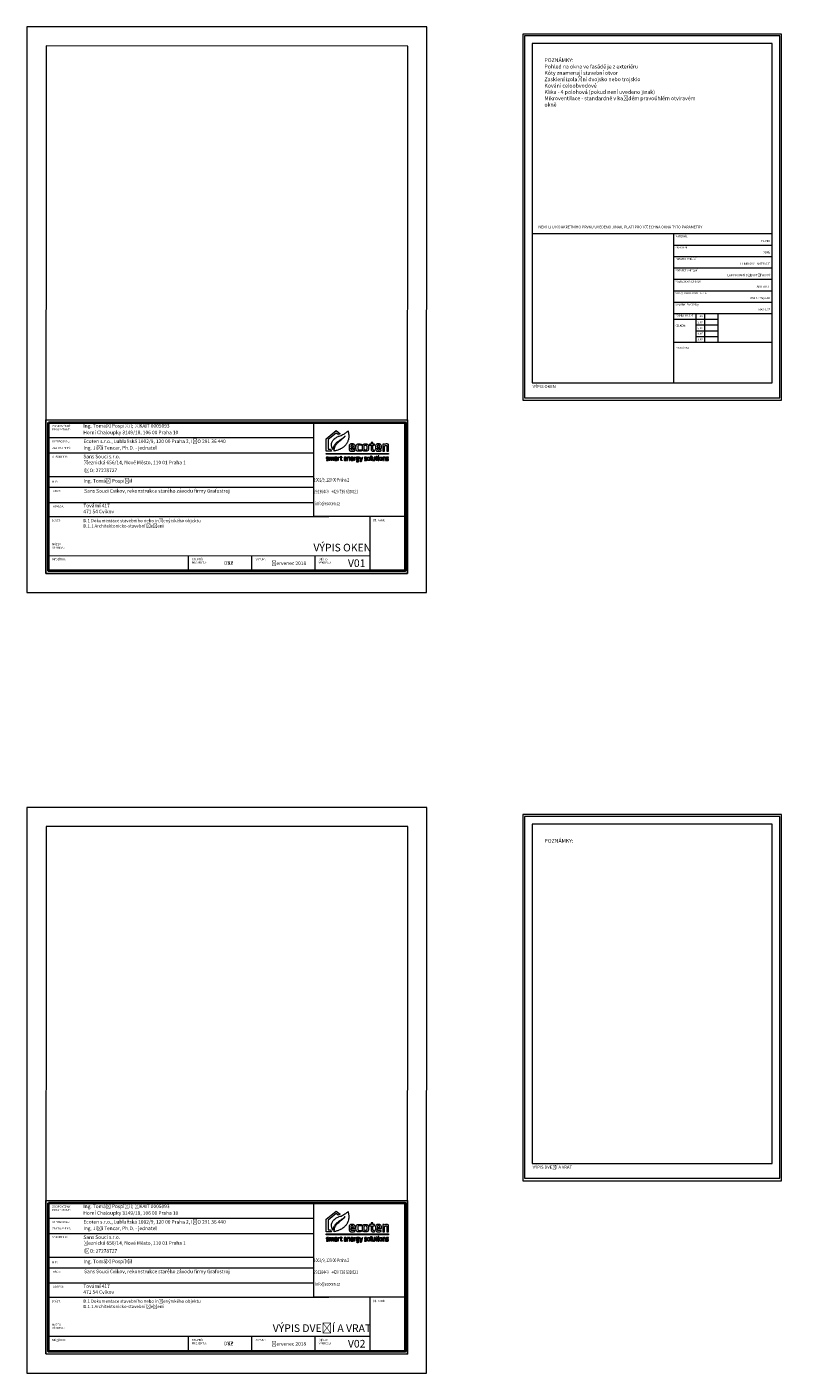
# Model space of a CAD drawing. Header units: millimetres. Extents: x 1370 to 200126, y -9734 to 86273.
# Tile 11 of 23: x 1372 to 21365, y 50926 to 86273. Entities that reach past the tile are written whole.
import ezdxf

# ---------------------------------------------------------------- set-up
doc = ezdxf.new("R2010")
doc.units = ezdxf.units.MM
doc.layers.get('0').update_dxf_attribs({"plot": 0})
doc.layers.add('000_NETISK', color=32, linetype='Continuous', lineweight=9, plot=False)
for name, color, linetype, lineweight in [('01_STAV_nove kce - slabe', 70, 'Continuous', 13), ('01_STAV_popis100', 4, 'Continuous', 13), ('AA_POPIS', 7, 'Continuous', 13), ('AA_ROZPISKY', 7, 'Continuous', 15), ('AA_STUPEŇ DSP', 1, 'Continuous', 15), ('AA_STUPEŇ DVZ', 4, 'Continuous', 15), ('AA_VÝKRES - NOVÝ STAV', 2, 'Continuous', 15)]:
    doc.layers.add(name, color=color, linetype=linetype, lineweight=lineweight)
doc.layers.add('_ozn.místnosti', color=7, linetype='Continuous')
doc.styles.add('5.0 M50', font='arial.ttf', dxfattribs={"height": 250})
doc.styles.get("Standard").update_dxf_attribs({"font": 'arial.ttf'})

# ---------------------------------------------------------------- blocks, each defined once
blk = doc.blocks.new('ecoten_logo_obrys')
at = {"lineweight": 5}
for points in [[(750, 1940), (899, 1620), (0, 1620), (0, 3760), (1740, 5160), (2420, 4610), (2057, 4478), (1740, 4740), (320, 3600), (320, 1940), (750, 1940)], [(3740, 5090), (3760, 5040), (3780, 4980), (3790, 4930), (3810, 4860), (3820, 4800), (3830, 4750), (3840, 4700), (3850, 4650), (3860, 4600), (3860, 4560), (3870, 4480), (3870, 4440), (3880, 4360), (3880, 4230), (3880, 4100), (3880, 4050), (3871, 3920), (3849, 3780), (3819, 3640), (3769, 3440), (3750, 3380), (3709, 3280), (3669, 3190), (3630, 3110), (3600, 3050), (3530, 2930), (3480, 2850), (3440, 2790), (3370, 2700), (3291, 2609), (3210, 2520), (3089, 2411), (2969, 2311), (2890, 2250), (2820, 2200), (2710, 2131), (2610, 2071), (2480, 1999), (2420, 1970), (2320, 1921), (2200, 1870), (2100, 1830), (2000, 1789), (1850, 1740), (1720, 1701), (1600, 1671), (1480, 1641), (1390, 1620), (1360, 1620), (1360, 1670), (1370, 1810), (1400, 2000), (1430, 2130), (1481, 2320), (1531, 2450), (1580, 2560), (1630, 2640), (1680, 2720), (1730, 2780), (1819, 2890), (1891, 2969), (1981, 3059), (2151, 3219), (2271, 3319), (2350, 3390), (2521, 3519), (2641, 3619), (2749, 3711), (2840, 3790), (2920, 3870), (3000, 3939), (3121, 4059), (3270, 4220), (3170, 4130), (3081, 4049), (2970, 3960), (2840, 3850), (2720, 3760), (2560, 3640), (2450, 3560), (2331, 3479), (2160, 3360), (2070, 3290), (1990, 3229), (1850, 3120), (1740, 3020), (1660, 2940), (1550, 2830), (1479, 2740), (1420, 2650), (1360, 2560), (1310, 2470), (1270, 2370), (1221, 2250), (1191, 2150), (1150, 2000), (1130, 1910), (1120, 1870), (1100, 1930), (1070, 2000), (1009, 2160), (979, 2270), (950, 2370), (920, 2540), (910, 2690), (910, 2830), (929, 2940), (959, 3080), (1010, 3220), (1059, 3330), (1131, 3450), (1180, 3520), (1241, 3590), (1331, 3679), (1461, 3789), (1549, 3861), (1640, 3920), (1761, 3989), (1900, 4060), (2030, 4121), (2140, 4170), (2240, 4210), (2410, 4269), (2550, 4320), (2730, 4400), (2890, 4481), (3030, 4559), (3130, 4619), (3220, 4671), (3290, 4720), (3380, 4780), (3440, 4830), (3560, 4920), (3650, 5000), (3740, 5090)], [(4260, 2140), (4980, 2140), (4980, 2240), (4971, 2420), (4961, 2530), (4931, 2650), (4891, 2720), (4850, 2770), (4770, 2820), (4700, 2840), (4640, 2850), (4580, 2860), (4510, 2860), (4340, 2860), (4260, 2851), (4190, 2830), (4110, 2800), (4060, 2760), (4020, 2720), (4000, 2680), (3980, 2630), (3961, 2540), (3950, 2470), (3950, 2420), (3950, 2340), (3950, 2120), (3950, 2030), (3960, 1970), (3979, 1850), (3990, 1810), (4010, 1770), (4040, 1720), (4070, 1690), (4120, 1650), (4170, 1630), (4230, 1610), (4300, 1600), (4560, 1600), (4680, 1611), (4820, 1631), (4910, 1640), (4910, 1840), (4590, 1812), (4440, 1809), (4390, 1820), (4360, 1830), (4330, 1850), (4310, 1870), (4300, 1890), (4290, 1910), (4280, 1940), (4260, 2020), (4260, 2140)], [(4260, 2350), (4680, 2350), (4680, 2400), (4670, 2480), (4660, 2550), (4640, 2590), (4610, 2620), (4590, 2630), (4570, 2640), (4540, 2650), (4400, 2650), (4370, 2640), (4330, 2620), (4310, 2600), (4290, 2580), (4280, 2550), (4270, 2510), (4260, 2440), (4260, 2350)], [(6090, 2820), (6090, 2600), (5910, 2619), (5780, 2630), (5590, 2630), (5540, 2620), (5500, 2590), (5480, 2560), (5460, 2480), (5450, 2410), (5450, 2040), (5460, 1980), (5480, 1930), (5500, 1890), (5530, 1860), (5570, 1840), (5610, 1830), (5670, 1820), (5850, 1820), (5970, 1830), (6100, 1839), (6100, 1650), (6010, 1629), (5880, 1611), (5760, 1600), (5490, 1600), (5410, 1610), (5350, 1630), (5290, 1660), (5260, 1680), (5220, 1720), (5190, 1770), (5160, 1840), (5139, 1930), (5130, 2070), (5130, 2100), (5130, 2410), (5140, 2480), (5160, 2610), (5180, 2660), (5200, 2700), (5230, 2750), (5260, 2780), (5310, 2810), (5360, 2830), (5400, 2840), (5460, 2850), (5550, 2861), (5660, 2861), (5810, 2850), (5950, 2840), (6040, 2829), (6090, 2820)], [(6240, 2060), (6240, 2410), (6250, 2520), (6270, 2610), (6290, 2660), (6310, 2700), (6340, 2740), (6380, 2780), (6430, 2810), (6500, 2830), (6600, 2849), (6940, 2849), (7010, 2840), (7070, 2820), (7120, 2800), (7150, 2780), (7200, 2730), (7230, 2690), (7250, 2650), (7270, 2580), (7280, 2530), (7290, 2480), (7301, 2320), (7301, 2140), (7291, 1990), (7280, 1900), (7260, 1830), (7240, 1780), (7210, 1730), (7180, 1700), (7150, 1670), (7090, 1640), (7030, 1620), (6980, 1610), (6910, 1600), (6630, 1600), (6550, 1610), (6480, 1630), (6430, 1650), (6390, 1670), (6330, 1720), (6300, 1780), (6280, 1830), (6270, 1870), (6260, 1910), (6250, 1980), (6240, 2060)], [(6710, 2660), (6820, 2660), (6860, 2650), (6910, 2630), (6940, 2600), (6960, 2560), (6970, 2520), (6980, 2470), (6990, 2360), (6990, 2090), (6981, 1990), (6970, 1940), (6950, 1880), (6930, 1850), (6900, 1830), (6860, 1810), (6820, 1800), (6720, 1800), (6680, 1810), (6640, 1830), (6610, 1850), (6590, 1870), (6570, 1910), (6560, 2000), (6551, 2130), (6551, 2330), (6560, 2460), (6570, 2530), (6580, 2570), (6600, 2600), (6620, 2620), (6650, 2640), (6670, 2650), (6710, 2660)], [(8810, 2140), (9530, 2140), (9530, 2240), (9521, 2420), (9511, 2530), (9481, 2650), (9441, 2720), (9400, 2770), (9320, 2820), (9250, 2840), (9190, 2850), (9130, 2860), (9060, 2860), (8890, 2860), (8810, 2851), (8740, 2830), (8660, 2800), (8610, 2760), (8570, 2720), (8550, 2680), (8530, 2630), (8511, 2540), (8500, 2470), (8500, 2420), (8500, 2340), (8500, 2120), (8500, 2030), (8510, 1970), (8529, 1850), (8540, 1810), (8560, 1770), (8590, 1720), (8620, 1690), (8670, 1650), (8720, 1630), (8780, 1610), (8850, 1600), (9110, 1600), (9230, 1611), (9370, 1631), (9460, 1640), (9460, 1840), (9140, 1812), (8990, 1809), (8940, 1820), (8910, 1830), (8880, 1850), (8860, 1870), (8850, 1890), (8840, 1910), (8830, 1940), (8810, 2020), (8810, 2140)], [(8810, 2350), (9230, 2350), (9230, 2400), (9220, 2480), (9210, 2550), (9190, 2590), (9160, 2620), (9140, 2630), (9120, 2640), (9090, 2650), (8950, 2650), (8920, 2640), (8880, 2620), (8860, 2600), (8840, 2580), (8830, 2550), (8820, 2510), (8810, 2440), (8810, 2350)], [(9740, 1620), (10060, 1620), (10060, 2540), (10210, 2589), (10320, 2610), (10370, 2610), (10410, 2600), (10430, 2580), (10440, 2560), (10440, 2550), (10440, 1620), (10764, 1620), (10764, 2590), (10740, 2680), (10710, 2740), (10660, 2790), (10610, 2820), (10560, 2840), (10520, 2850), (10320, 2850), (10240, 2830), (10160, 2800), (10040, 2750), (10030, 2770), (10020, 2800), (10010, 2830), (9740, 2830), (9740, 1620)], [(0, 1220), (10764, 1220), (10764, 1070), (0, 1070), (0, 1220)], [(30, 0), (290, 0), (320, 10), (340, 20), (360, 30), (390, 60), (400, 80), (410, 100), (410, 110), (410, 200), (400, 230), (380, 260), (360, 280), (330, 300), (270, 330), (220, 350), (170, 370), (140, 390), (120, 400), (100, 430), (100, 480), (110, 500), (140, 520), (240, 520), (350, 510), (380, 510), (380, 590), (280, 601), (140, 601), (90, 590), (70, 580), (50, 570), (40, 560), (20, 540), (10, 520), (0, 490), (0, 410), (10, 380), (20, 360), (40, 330), (70, 310), (100, 290), (150, 270), (220, 240), (260, 220), (290, 200), (300, 190), (310, 170), (310, 120), (300, 100), (280, 90), (250, 80), (110, 80), (30, 90), (30, 0)], [(520, 0), (520, 590), (600, 590), (610, 550), (660, 570), (720, 590), (800, 600), (850, 600), (900, 590), (930, 570), (940, 560), (1020, 580), (1070, 590), (1140, 600), (1200, 600), (1250, 590), (1280, 570), (1300, 540), (1310, 510), (1310, 0), (1220, 0), (1220, 470), (1210, 490), (1180, 510), (1120, 510), (1020, 491), (970, 480), (960, 470), (960, 0), (870, 0), (870, 480), (860, 500), (840, 510), (770, 510), (620, 470), (620, 0), (520, 0)], [(1450, 580), (1470, 500), (1610, 520), (1700, 520), (1730, 510), (1750, 500), (1760, 480), (1770, 460), (1770, 330), (1560, 330), (1530, 330), (1500, 320), (1480, 310), (1450, 290), (1430, 260), (1420, 230), (1420, 120), (1430, 80), (1440, 60), (1460, 30), (1480, 10), (1510, 0), (1540, -10), (1600, -10), (1650, 0), (1690, 10), (1760, 39), (1770, 40), (1780, 0), (1860, 0), (1860, 500), (1850, 530), (1840, 560), (1810, 580), (1790, 590), (1750, 600), (1580, 600), (1450, 580)], [(1770, 260), (1770, 130), (1620, 81), (1570, 80), (1540, 90), (1520, 120), (1510, 150), (1510, 210), (1540, 240), (1580, 260), (1770, 270), (1770, 260)], [(1990, 0), (1990, 590), (2080, 590), (2080, 550), (2130, 570), (2200, 590), (2260, 600), (2280, 600), (2280, 520), (2230, 510), (2160, 490), (2090, 470), (2080, 460), (2080, 0), (1990, 0)], [(2350, 510), (2350, 590), (2490, 590), (2490, 740), (2590, 740), (2590, 590), (2720, 590), (2720, 510), (2590, 510), (2590, 140), (2600, 100), (2620, 80), (2640, 70), (2740, 70), (2740, 0), (2680, -10), (2630, -10), (2580, 0), (2550, 10), (2510, 50), (2490, 120), (2490, 510), (2350, 510)], [(3160, 260), (3530, 260), (3530, 420), (3509, 510), (3490, 540), (3460, 570), (3390, 600), (3210, 600), (3170, 590), (3130, 570), (3100, 540), (3080, 490), (3070, 440), (3070, 160), (3090, 80), (3110, 40), (3150, 10), (3180, 0), (3240, -10), (3330, -10), (3500, 10), (3500, 80), (3400, 69), (3280, 69), (3220, 80), (3190, 100), (3170, 140), (3160, 180), (3160, 260)], [(3160, 340), (3160, 410), (3170, 460), (3190, 500), (3230, 520), (3270, 530), (3340, 530), (3390, 510), (3410, 490), (3430, 450), (3440, 420), (3440, 340), (3160, 340)], [(3640, 590), (3640, 0), (3740, 0), (3740, 470), (3840, 501), (3890, 510), (3960, 510), (3980, 500), (3990, 470), (3990, 0), (4090, 0), (4090, 500), (4070, 550), (4040, 580), (3990, 600), (3920, 600), (3850, 590), (3780, 570), (3730, 550), (3720, 590), (3640, 590)], [(4300, 260), (4670, 260), (4670, 420), (4649, 510), (4630, 540), (4600, 570), (4530, 600), (4350, 600), (4310, 590), (4270, 570), (4240, 540), (4220, 490), (4210, 440), (4210, 160), (4230, 80), (4250, 40), (4290, 10), (4320, 0), (4380, -10), (4470, -10), (4640, 10), (4640, 80), (4540, 69), (4420, 69), (4360, 80), (4330, 100), (4310, 140), (4300, 180), (4300, 260)], [(4300, 340), (4300, 410), (4310, 460), (4330, 500), (4370, 520), (4410, 530), (4480, 530), (4530, 510), (4550, 490), (4570, 450), (4580, 420), (4580, 340), (4300, 340)], [(4780, 0), (4780, 590), (4870, 590), (4870, 550), (4920, 570), (4990, 590), (5050, 600), (5070, 600), (5070, 520), (5020, 510), (4950, 490), (4880, 470), (4870, 460), (4870, 0), (4780, 0)], [(5670, 600), (5320, 600), (5260, 590), (5210, 570), (5180, 540), (5160, 510), (5150, 470), (5150, 330), (5170, 280), (5190, 260), (5210, 240), (5190, 220), (5190, 130), (5210, 90), (5240, 60), (5280, 50), (5490, 50), (5540, 30), (5570, -10), (5570, -30), (5570, -70), (5560, -90), (5540, -110), (5500, -130), (5330, -130), (5220, -121), (5220, -210), (5350, -219), (5500, -219), (5570, -200), (5620, -170), (5650, -130), (5670, -80), (5670, 20), (5650, 70), (5620, 100), (5570, 120), (5530, 130), (5320, 130), (5290, 140), (5280, 160), (5280, 200), (5300, 210), (5510, 210), (5570, 240), (5590, 260), (5610, 290), (5620, 340), (5620, 480), (5610, 520), (5680, 530), (5680, 600), (5670, 600)], [(5320, 520), (5470, 520), (5500, 510), (5520, 490), (5530, 460), (5530, 370), (5520, 330), (5490, 300), (5450, 290), (5320, 290), (5290, 300), (5270, 310), (5250, 330), (5240, 370), (5240, 460), (5260, 490), (5280, 510), (5320, 520)], [(5750, 590), (5860, 590), (6016, 109), (6172, 589), (6280, 589), (5998, -230), (5910, -230), (5980, 0), (5950, 0), (5750, 590)], [(6610, 0), (6870, 0), (6900, 10), (6920, 20), (6940, 30), (6970, 60), (6980, 80), (6990, 100), (6990, 110), (6990, 200), (6980, 230), (6960, 260), (6940, 280), (6910, 300), (6850, 330), (6800, 350), (6750, 370), (6720, 390), (6700, 400), (6680, 430), (6680, 480), (6690, 500), (6720, 520), (6820, 520), (6930, 510), (6960, 510), (6960, 590), (6860, 601), (6720, 601), (6670, 590), (6650, 580), (6630, 570), (6620, 560), (6600, 540), (6590, 520), (6580, 490), (6580, 410), (6590, 380), (6600, 360), (6620, 330), (6650, 310), (6680, 290), (6730, 270), (6800, 240), (6840, 220), (6870, 200), (6880, 190), (6890, 170), (6890, 120), (6880, 100), (6860, 90), (6830, 80), (6690, 80), (6610, 90), (6610, 0)], [(7090, 170), (7090, 420), (7110, 500), (7130, 540), (7160, 570), (7200, 590), (7260, 600), (7400, 600), (7450, 590), (7500, 570), (7530, 540), (7550, 500), (7560, 440), (7569, 370), (7569, 200), (7560, 130), (7540, 80), (7530, 60), (7490, 20), (7450, 0), (7370, -10), (7280, -10), (7210, 0), (7170, 20), (7140, 40), (7110, 90), (7090, 170)], [(7190, 200), (7190, 390), (7200, 450), (7210, 490), (7230, 510), (7280, 530), (7380, 530), (7420, 510), (7450, 480), (7460, 440), (7470, 380), (7470, 210), (7470, 170), (7450, 110), (7420, 90), (7380, 70), (7270, 70), (7240, 80), (7220, 100), (7200, 130), (7190, 200)], [(7850, -10), (7770, -10), (7730, 10), (7700, 50), (7690, 80), (7680, 130), (7680, 810), (7790, 810), (7790, 100), (7800, 70), (7820, 60), (7850, 60), (7850, -10)], [(8387, 1), (8387, 591), (8287, 591), (8287, 121), (8187, 90), (8137, 81), (8067, 81), (8047, 91), (8037, 121), (8037, 591), (7937, 591), (7937, 91), (7957, 41), (7987, 11), (8037, -9), (8107, -9), (8177, 1), (8247, 21), (8297, 41), (8307, 1), (8387, 1)], [(8480, 510), (8480, 590), (8620, 590), (8620, 740), (8720, 740), (8720, 590), (8850, 590), (8850, 510), (8720, 510), (8720, 140), (8730, 100), (8750, 80), (8770, 70), (8870, 70), (8870, 0), (8810, -10), (8760, -10), (8710, 0), (8680, 10), (8640, 50), (8620, 120), (8620, 510), (8480, 510)], [(8960, 710), (8980, 680), (9050, 680), (9070, 710), (9070, 770), (9050, 790), (8980, 790), (8960, 770), (8960, 710)], [(8970, 590), (8970, 0), (9060, 0), (9060, 590), (8970, 590)], [(9175, 170), (9175, 420), (9195, 500), (9215, 540), (9245, 570), (9285, 590), (9345, 600), (9485, 600), (9535, 590), (9585, 570), (9615, 540), (9635, 500), (9645, 440), (9654, 370), (9654, 200), (9645, 130), (9625, 80), (9615, 60), (9575, 20), (9535, 0), (9455, -10), (9365, -10), (9295, 0), (9255, 20), (9225, 40), (9195, 90), (9175, 170)], [(9275, 200), (9275, 390), (9285, 450), (9295, 490), (9315, 510), (9365, 530), (9465, 530), (9505, 510), (9535, 480), (9545, 440), (9555, 380), (9555, 210), (9555, 170), (9535, 110), (9505, 90), (9465, 70), (9355, 70), (9325, 80), (9305, 100), (9285, 130), (9275, 200)], [(9770, 590), (9770, 0), (9870, 0), (9870, 470), (9970, 501), (10020, 510), (10090, 510), (10110, 500), (10120, 470), (10120, 0), (10220, 0), (10220, 500), (10200, 550), (10170, 580), (10120, 600), (10050, 600), (9980, 590), (9910, 570), (9860, 550), (9850, 590), (9770, 590)], [(10360, 0), (10620, 0), (10650, 10), (10670, 20), (10690, 30), (10720, 60), (10730, 80), (10740, 100), (10740, 110), (10740, 200), (10730, 230), (10710, 260), (10690, 280), (10660, 300), (10600, 330), (10550, 350), (10500, 370), (10470, 390), (10450, 400), (10430, 430), (10430, 480), (10440, 500), (10470, 520), (10570, 520), (10680, 510), (10710, 510), (10710, 590), (10610, 601), (10470, 601), (10420, 590), (10400, 580), (10380, 570), (10370, 560), (10350, 540), (10340, 520), (10330, 490), (10330, 410), (10340, 380), (10350, 360), (10370, 330), (10400, 310), (10430, 290), (10480, 270), (10550, 240), (10590, 220), (10620, 200), (10630, 190), (10640, 170), (10640, 120), (10630, 100), (10610, 90), (10580, 80), (10440, 80), (10360, 90), (10360, 0)]]:
    blk.add_lwpolyline(points, dxfattribs=at)
blk.add_lwpolyline([(8270, 1800), (8170, 1800), (8120, 1810), (8090, 1830), (8070, 1850), (8050, 1900), (8050, 2620), (8320, 2620), (8320, 2830), (8050, 2830), (8050, 3130), (7730, 3130), (7730, 2830), (7460, 2830), (7460, 2620), (7730, 2620), (7730, 1960), (7740, 1880), (7750, 1830), (7770, 1770), (7790, 1730), (7840, 1680), (7880, 1650), (7920, 1630), (7980, 1610), (8050, 1600), (8230, 1600), (8300, 1610), (8350, 1620), (8350, 1810)], close=True, dxfattribs=at)

msp = doc.modelspace()

# ---------------------------------------------------------------- linework, layer by layer
at = {"layer": '000_NETISK', "color": 7, "ltscale": 1000}
for points in [[(1371.7, 71422.5), (11871.7, 71421.5), (11873.1, 86271.5), (1373.1, 86272.5)], [(1371.7, 71422.5), (11871.7, 71421.5), (11873.1, 86271.5), (1373.1, 86272.5)], [(1371.7, 71422.5), (11871.7, 71421.5), (11873.1, 86271.5), (1373.1, 86272.5)], [(14395, 86084.8), (14395, 76467.7), (21195, 76467.7), (21195, 86084.8)], [(14395, 76467.7), (21195, 76467.7), (21195, 86084.8), (14395, 86084.8)], [(14395, 86084.8), (14395, 76467.7), (21195, 76467.7), (21195, 86084.8)], [(14395, 76467.7), (21195, 76467.7), (21195, 86084.8), (14395, 86084.8)], [(14395, 86084.8), (14395, 76467.7), (21195, 76467.7), (21195, 86084.8)], [(14395, 76467.7), (21195, 76467.7), (21195, 86084.8), (14395, 86084.8)], [(14395, 86084.8), (14395, 76467.7), (21195, 76467.7), (21195, 86084.8)], [(14395, 76467.7), (21195, 76467.7), (21195, 86084.8), (14395, 86084.8)], [(14445, 86034.8), (14445, 76535.3), (21145, 76535.3), (21145, 86034.8)], [(1371.7, 50926.6), (11871.7, 50925.5), (11873.1, 65775.5), (1373.1, 65776.6)], [(1371.7, 50926.6), (11871.7, 50925.5), (11873.1, 65775.5), (1373.1, 65776.6)], [(1371.7, 50926.6), (11871.7, 50925.5), (11873.1, 65775.5), (1373.1, 65776.6)], [(14395, 65588.9), (14395, 55971.7), (21195, 55971.7), (21195, 65588.9)], [(14395, 55971.7), (21195, 55971.7), (21195, 65588.9), (14395, 65588.9)], [(14395, 65588.9), (14395, 55971.7), (21195, 55971.7), (21195, 65588.9)], [(14395, 55971.7), (21195, 55971.7), (21195, 65588.9), (14395, 65588.9)], [(14395, 65588.9), (14395, 55971.7), (21195, 55971.7), (21195, 65588.9)], [(14395, 55971.7), (21195, 55971.7), (21195, 65588.9), (14395, 65588.9)], [(14395, 65588.9), (14395, 55971.7), (21195, 55971.7), (21195, 65588.9)], [(14395, 55971.7), (21195, 55971.7), (21195, 65588.9), (14395, 65588.9)], [(14445, 65538.9), (14445, 56039.3), (21145, 56039.3), (21145, 65538.9)]]:
    msp.add_lwpolyline(points, close=True, dxfattribs=at)
at = {"layer": '01_STAV_nove kce - slabe', "color": 7, "ltscale": 1000}
for points in [[(1871.7, 71922.5), (11371.7, 71921.6), (11373.1, 85771.6), (1873.1, 85772.5)], [(1871.7, 51426.5), (11371.7, 51425.6), (11373.1, 65275.6), (1873.1, 65276.5)]]:
    msp.add_lwpolyline(points, close=True, dxfattribs=at)
at = {"layer": '01_STAV_popis100', "color": 7, "ltscale": 1000}
for p, q in [((14645, 80845.8), (20945, 80845.8)), ((18352, 80845.8), (18352, 76922.3)), ((18352, 80545.8), (20945, 80545.8)), ((18352, 80245.8), (20945, 80245.8)), ((18352, 79945.8), (20945, 79945.8)), ((18352, 79645.8), (20945, 79645.8)), ((18352, 79345.8), (20945, 79345.8)), ((18352, 79045.8), (20945, 79045.8)), ((18352, 78745.8), (20945, 78745.8)), ((18352, 78595.8), (19523, 78595.8)), ((18937.5, 78745.8), (18937.5, 77995.8)), ((19167, 78745.8), (19167, 77995.8)), ((19523, 78745.8), (19523, 77995.8)), ((18937.5, 78445.8), (19523, 78445.8)), ((18937.5, 78295.8), (19523, 78295.8)), ((18937.5, 78145.8), (19523, 78145.8)), ((18352, 77995.8), (20945, 77995.8))]:
    msp.add_line(p, q, dxfattribs=at)
for points in [[(14645, 85834.8), (14645, 76924.8), (20945, 76924.8), (20945, 85834.8)], [(14645, 85834.8), (14645, 76924.8), (20945, 76924.8), (20945, 85834.8)], [(14645, 65338.9), (14645, 56428.9), (20945, 56428.9), (20945, 65338.9)]]:
    msp.add_lwpolyline(points, close=True, dxfattribs=at)
at = {"layer": 'AA_ROZPISKY', "color": 7, "lineweight": 20}
for p, q in [((1938.7, 75489.2), (8905.4, 75488.5)), ((1938.7, 75089.2), (8905.4, 75088.5)), ((1938.7, 75089.2), (8905.4, 75088.5)), ((1938.6, 74464.2), (8905.3, 74463.5)), ((1959.1, 74187.5), (8905.3, 74186.8)), ((1959.1, 73787.5), (8905.2, 73786.8)), ((1938.5, 73414.2), (9305.2, 73413.4)), ((1938.4, 72389.2), (10375.7, 72388.3)), ((5605.1, 72388.8), (5605, 71988.8)), ((7271.8, 72388.6), (7271.7, 71988.6)), ((8938.4, 72388.5), (8938.4, 71988.5)), ((1938.7, 54993.2), (8905.4, 54992.5)), ((1938.7, 54593.2), (8905.4, 54592.5)), ((1938.7, 54593.2), (8905.4, 54592.5)), ((1938.6, 53968.2), (8905.3, 53967.5)), ((1959.1, 53691.5), (8905.3, 53690.8)), ((1959.1, 53291.5), (8905.2, 53290.8)), ((1938.5, 52918.2), (9305.2, 52917.4)), ((1938.4, 51893.2), (10375.7, 51892.3)), ((5605.1, 51892.8), (5605, 51492.8)), ((7271.8, 51892.6), (7271.7, 51492.6)), ((8938.4, 51892.5), (8938.4, 51492.5))]:
    msp.add_line(p, q, dxfattribs=at)
at = {"layer": 'AA_ROZPISKY', "color": 7}
for p, q in [((10375.8, 73413.3), (10375.6, 71988.3)), ((10375.8, 52917.3), (10375.6, 51492.3))]:
    msp.add_line(p, q, dxfattribs=at)
at = {"layer": 'AA_ROZPISKY', "color": 7, "lineweight": 20}
for points in [[(1872.1, 75955.8), (11372.1, 75954.9), (11371.7, 71921.6), (1871.7, 71922.5)], [(8905.4, 75888.5), (11305.4, 75888.2), (11305.2, 73413.2), (8905.2, 73413.5)], [(1872.1, 55459.8), (11372.1, 55458.9), (11371.7, 51425.6), (1871.7, 51426.5)], [(8905.4, 55392.5), (11305.4, 55392.2), (11305.2, 52917.2), (8905.2, 52917.5)]]:
    msp.add_lwpolyline(points, close=True, dxfattribs=at)
at = {"layer": 'AA_ROZPISKY', "color": 7, "lineweight": 40}
for points in [[(1938.8, 75889), (11305.4, 75888.2), (11305, 71988.2), (1938.4, 71989)], [(1938.8, 55393), (11305.4, 55392.2), (11305, 51492.2), (1938.4, 51493)]]:
    msp.add_lwpolyline(points, close=True, dxfattribs=at)

# ---------------------------------------------------------------- block references
at = {"layer": 'AA_ROZPISKY', "color": 7, "xscale": 0.1523004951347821, "yscale": 0.1523004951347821, "zscale": 0.1523004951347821, "rotation": 359.994372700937}
for p in [(9233.8, 74887.7), (9233.8, 54391.8)]:
    msp.add_blockref('ecoten_logo_obrys', p, dxfattribs=at)

# ---------------------------------------------------------------- texts
at = {"layer": '_ozn.místnosti', "color": 7, "attachment_point": 1, "rotation": 359.99437, "style": '5.0 M50'}
for s, width, insert, char_height in [('\\A1;NENÍ-LI U KONKRÉTNÍHO PRVKU UVEDENO JINAK, PLATÍ PRO VŠECHNA OKNA TYTO PARAMETRY', 5097.736, (14807.5, 81054), 70), ('MATERIÁL', 672.312, (18403, 80800.9), 50), ('ZASKLENÍ', 672.312, (18403, 80506.4), 50), ('PARAPET VNĚJŠÍ', 942.754, (18403, 80206.4), 50), ('PARAPET VNITŘNÍ', 942.754, (18403, 79906.4), 50), ('POVRCHOVÁ ÚPRAVA', 1088.492, (18403, 79606.4), 50), ('SOUČ. PROSTUPU TEPLA', 942.754, (18403, 79306.4), 50), ('SOLÁRNÍ FAKTOR g', 942.754, (18403, 79006.4), 50), ('POČET KUSŮ', 942.754, (18403, 78718.4), 50), ('2.NP', 942.754, (18988.5, 78542.8), 50), ('1.NP', 942.754, (18988.5, 78702.9), 50), ('CELKEM:', 942.754, (18401, 78452.9), 50), ('4.NP', 942.754, (18988.5, 78244.8), 50), ('3.NP', 942.754, (18988.5, 78386.4), 50), ('POZNÁMKA:', 942.754, (18403, 77870.6), 50), ('5.NP', 942.754, (18988.5, 78093.1), 50), ('VÝPIS OKEN', 1635, (14655, 76868.5), 80)]:
    msp.add_mtext_dynamic_manual_height_columns(s, width=width, gutter_width=1250, heights=[0], dxfattribs=dict(at, insert=insert, char_height=char_height))
at = {"layer": 'AA_POPIS', "color": 7, "attachment_point": 1, "rotation": 359.99437, "style": '5.0 M50'}
for s, width, heights, insert, char_height in [('\\A1;POZNÁMKY:\\PPohled na okna ve fasádě je z exteriéru\\PKóty znamenají stavební otvor\\PZasklení izolační dvojsko nebo trojsklo\\PKování celoobvodové\\PKlika - 4 polohová (pokud není uvedeno jinak)\\PMikroventilace - standardně v každém pravoúhlém otvíravém okně', 4297.848, [3224.4], (14965.4, 85448.2), 100), ('\\A1;POZNÁMKY:', 2778.054, [0], (14965.4, 64952.2), 100), ('VÝPIS DVEŘÍ A VRAT', 1635, [0], (14655, 56372.5), 80)]:
    msp.add_mtext_dynamic_manual_height_columns(s, width=width, gutter_width=1250, heights=heights, dxfattribs=dict(at, insert=insert, char_height=char_height))
at = {"layer": 'AA_POPIS', "color": 7, "char_height": 55, "attachment_point": 3, "rotation": 359.99437}
for s, insert in [('\\pt1155;{\\fArial|b1|i0|c238|p34;HLINÍK}', (20895, 80681.9)), ('\\pt1155;{\\fArial|b1|i0|c238|p34;ČIRÉ}', (20895, 80381.9)), ('\\pt1155;{\\fArial|b1|i0|c238|p34;HLINÍKOVÝ - ANTRACIT}', (20895, 80081.9)), ('\\pt1155;{\\fArial|b1|i0|c238|p34;LAMINOVANÝ DŘEVOTŘÍSKOVÝ}', (20895, 79781.9)), ('\\pt1155;{\\fArial|b1|i0|c238|p34;MAX 1,4 W/m2K}', (20895, 79181.9)), ('\\pt1155;{\\fArial|b1|i0|c238|p34;ANTRACIT}', (20895, 79481.9)), ('\\pt1155;{\\fArial|b1|i0|c238|p34;MAX 0,67}', (20895, 78881.9))]:
    msp.add_mtext_dynamic_manual_height_columns(s, width=2130.527, gutter_width=150, heights=[0], dxfattribs=dict(at, insert=insert))
at = {"layer": 'AA_ROZPISKY', "color": 7, "rotation": 359.99437}
for s, width, insert, char_height, attachment_point in [('{\\fArial|b0|i1|c238|p34;ZODPOVĚDNÝ PROJEKTANT:}', 53.333, (2036.2, 75817.9), 53.333, 1), ('\\pt1960;Ing. Tomáš Pospíšil; ČKAIT 0005093', 6041.064, (2851.8, 75846.1), 93.333, 1), ('\\pt1960;Horní Chaloupky 3149/18, 106 00 Praha 10', 6041.064, (2851.8, 75671.1), 93.333, 1), ('{\\fArial|b0|i1|c238|p34;VYPRACOVAL:}', 1241.715, (2036.1, 75417.9), 53.333, 1), ('\\pt1960;{\\fArial|b1|i0|c238|p34;Ecoten s.r.o., Lublaňská 1002/9, 120 00 Praha 2, IČO 291 36 440}', 8102.127, (2854.3, 75438.5), 93.333, 1), ('{\\fArial|b0|i1|c238|p34;STAVEBNÍK:}', 1241.715, (2036.1, 75017.9), 53.333, 1), ('{\\fArial|b0|i1|c238|p34;ZASTOUPENÝ:}', 1241.715, (2036.1, 75245.8), 53.333, 1), ('\\pt1960;{\\fArial|b1|i0|c238|p34;Sans Souci s.r.o.\\P}Řeznická 656/14, Nové Město, 110 01 Praha 1', 8102.127, (2854.3, 75038.5), 93.333, 1), ('\\pt1960;Ing. Jiří Tencar, Ph.D. - jednatel', 4227.73, (2854.3, 75268.5), 93.333, 1), ('\\pt1960;IČO: 27278727', 6355.461, (2854.2, 74675.7), 93.333, 1), ('\\pi507.99;{\\W0.7;\\C256;Lublaňská 1002/9, 120 00 Praha 2\\P\\pi496.65,t1430,1523.3;IČO: 29136440 | +420 736 630 021\\P\\pi541.79,t1475.1,2501.8;www.ecoten.cz | info@ecoten.cz\\H1.0805x; }', 2400.007, (8905.3, 74585.1), 93.333, 1), ('{\\fArial|b0|i1|c238|p34;HIP:}', 1241.715, (2036, 74360.8), 53.333, 1), ('\\pt1960;Ing. Tomáš Pospíšil', 3020.532, (2854.2, 74400.7), 93.333, 1), ('{\\fArial|b0|i1|c238|p34;AKCE:}', 1241.715, (2056.5, 74114.1), 53.333, 1), ('\\pt1960;{\\fArial|b1|i0|c238|p34;Sans Souci Cvikov, rekonstrukce starého závodu firmy Grafostroj}', 7735.466, (2874.7, 74136.8), 93.333, 1), ('{\\fArial|b0|i1|c238|p34;ADRESA:}', 1241.715, (2056.5, 73714.1), 53.333, 1), ('\\pt1960;Tovární 417 \\P471 54 Cvikov', 6355.461, (2854.2, 73750.7), 93.333, 1), ('{\\fArial|b0|i1|c238|p34;ČÁST: }', 565.934, (2035.9, 73332.9), 53.333, 1), ('{\\H0.83333x;D.1 Dokumentace stavebního nebo inženýrského objektu\\PD.1.1 Architektonicko-stavební řešení}', 9345.461, (2854.1, 73350.7), 100, 1), ('{\\fArial|b0|i1|c238|p34;Č. PARÉ:}', 1241.715, (10473.2, 73339.9), 53.333, 1), ('{\\fArial|b0|i1|c238|p34;NÁZEV\\PVÝKRESU:}', 345.934, (2035.9, 72717.9), 53.333, 1), ('{\\fArial|b0|i1|c238|p34;MĚŘÍTKO:}', 1241.715, (2035.8, 72317.9), 53.333, 1), ('{\\fArial|b0|i1|c238|p34;STUPEŇ\\PPROJEKTU:}', 399.268, (5702.5, 72317.5), 53.333, 1), ('{\\fArial|b0|i1|c238|p34;DATUM:}', 1241.715, (7369.1, 72317.4), 53.333, 1), ('\\pt1960;červenec 2018', 1955.814, (8706.4, 72235.4), 93.333, 3), ('{\\fArial|b0|i1|c238|p34;ČÍSLO\\PVÝKRESU:}', 405.934, (9035.8, 72317.2), 53.333, 1), ('{\\fArial|b0|i1|c238|p34;ZODPOVĚDNÝ PROJEKTANT:}', 53.333, (2036.2, 55321.9), 53.333, 1), ('\\pt1960;Ing. Tomáš Pospíšil; ČKAIT 0005093', 6041.064, (2851.8, 55350.1), 93.333, 1), ('\\pt1960;Horní Chaloupky 3149/18, 106 00 Praha 10', 6041.064, (2851.8, 55175.1), 93.333, 1), ('{\\fArial|b0|i1|c238|p34;VYPRACOVAL:}', 1241.715, (2036.1, 54921.9), 53.333, 1), ('\\pt1960;{\\fArial|b1|i0|c238|p34;Ecoten s.r.o., Lublaňská 1002/9, 120 00 Praha 2, IČO 291 36 440}', 8102.127, (2854.3, 54942.5), 93.333, 1), ('\\pt1960;Ing. Jiří Tencar, Ph.D. - jednatel', 4227.73, (2854.3, 54772.5), 93.333, 1), ('{\\fArial|b0|i1|c238|p34;STAVEBNÍK:}', 1241.715, (2036.1, 54521.9), 53.333, 1), ('{\\fArial|b0|i1|c238|p34;ZASTOUPENÝ:}', 1241.715, (2036.1, 54749.8), 53.333, 1), ('\\pt1960;{\\fArial|b1|i0|c238|p34;Sans Souci s.r.o.\\P}Řeznická 656/14, Nové Město, 110 01 Praha 1', 8102.127, (2854.3, 54542.5), 93.333, 1), ('\\pt1960;IČO: 27278727', 6355.461, (2854.2, 54179.7), 93.333, 1), ('\\pi507.99;{\\W0.7;\\C256;Lublaňská 1002/9, 120 00 Praha 2\\P\\pi496.65,t1430,1523.3;IČO: 29136440 | +420 736 630 021\\P\\pi541.79,t1475.1,2501.8;www.ecoten.cz | info@ecoten.cz\\H1.0805x; }', 2400.007, (8905.3, 54089.2), 93.333, 1), ('{\\fArial|b0|i1|c238|p34;HIP:}', 1241.715, (2036, 53864.8), 53.333, 1), ('\\pt1960;Ing. Tomáš Pospíšil', 3020.532, (2854.2, 53904.7), 93.333, 1), ('{\\fArial|b0|i1|c238|p34;AKCE:}', 1241.715, (2056.5, 53618.1), 53.333, 1), ('\\pt1960;{\\fArial|b1|i0|c238|p34;Sans Souci Cvikov, rekonstrukce starého závodu firmy Grafostroj}', 7735.466, (2874.7, 53640.8), 93.333, 1), ('{\\fArial|b0|i1|c238|p34;ADRESA:}', 1241.715, (2056.5, 53218.1), 53.333, 1), ('\\pt1960;Tovární 417 \\P471 54 Cvikov', 6355.461, (2854.2, 53254.7), 93.333, 1), ('{\\fArial|b0|i1|c238|p34;ČÁST: }', 565.934, (2035.9, 52836.9), 53.333, 1), ('{\\H0.83333x;D.1 Dokumentace stavebního nebo inženýrského objektu\\PD.1.1 Architektonicko-stavební řešení}', 9345.461, (2854.1, 52854.7), 100, 1), ('{\\fArial|b0|i1|c238|p34;Č. PARÉ:}', 1241.715, (10473.2, 52843.9), 53.333, 1), ('{\\fArial|b0|i1|c238|p34;NÁZEV\\PVÝKRESU:}', 345.934, (2035.9, 52221.9), 53.333, 1), ('{\\fArial|b0|i1|c238|p34;MĚŘÍTKO:}', 1241.715, (2035.8, 51821.9), 53.333, 1), ('{\\fArial|b0|i1|c238|p34;STUPEŇ\\PPROJEKTU:}', 399.268, (5702.5, 51821.5), 53.333, 1), ('{\\fArial|b0|i1|c238|p34;DATUM:}', 1241.715, (7369.1, 51821.4), 53.333, 1), ('\\pt1960;červenec 2018', 1955.814, (8706.4, 51739.4), 93.333, 3), ('{\\fArial|b0|i1|c238|p34;ČÍSLO\\PVÝKRESU:}', 405.934, (9035.8, 51821.2), 53.333, 1)]:
    msp.add_mtext_dynamic_manual_height_columns(s, width=width, gutter_width=150, heights=[0], dxfattribs=dict(at, insert=insert, char_height=char_height, attachment_point=attachment_point))
at = {"layer": 'AA_STUPEŇ DSP', "color": 7, "char_height": 93.33, "attachment_point": 1, "rotation": 359.99437}
for insert in [(6551.7, 72243.4), (6551.7, 51747.4)]:
    msp.add_mtext_dynamic_manual_height_columns('DSP', width=1390.577, gutter_width=150, heights=[0], dxfattribs=dict(at, insert=insert))
at = {"layer": 'AA_STUPEŇ DVZ', "color": 7, "char_height": 93.33, "attachment_point": 1, "rotation": 359.99437}
for insert in [(6551.7, 72243.4), (6551.7, 51747.4)]:
    msp.add_mtext_dynamic_manual_height_columns('DVZ', width=1390.577, gutter_width=150, heights=[0], dxfattribs=dict(at, insert=insert))
at = {"layer": 'AA_VÝKRES - NOVÝ STAV', "color": 7, "char_height": 200, "attachment_point": 3, "rotation": 359.99437}
for s, width, insert in [('\\pt4200;{\\fArial|b1|i0|c238|p34;VÝPIS OKEN}', 7571.514, (10413.3, 72700.8)), ('\\pt4200;{\\fArial|b1|i0|c238|p34;V01}', 1301.354, (10263, 72291.9)), ('\\pt4200;{\\fArial|b1|i0|c238|p34;VÝPIS DVEŘÍ A VRAT}', 7571.514, (10413.3, 52204.8)), ('\\pt4200;{\\fArial|b1|i0|c238|p34;V02}', 1301.354, (10263, 51795.9))]:
    msp.add_mtext_dynamic_manual_height_columns(s, width=width, gutter_width=150, heights=[0], dxfattribs=dict(at, insert=insert))

doc.saveas('drawing.dxf')
